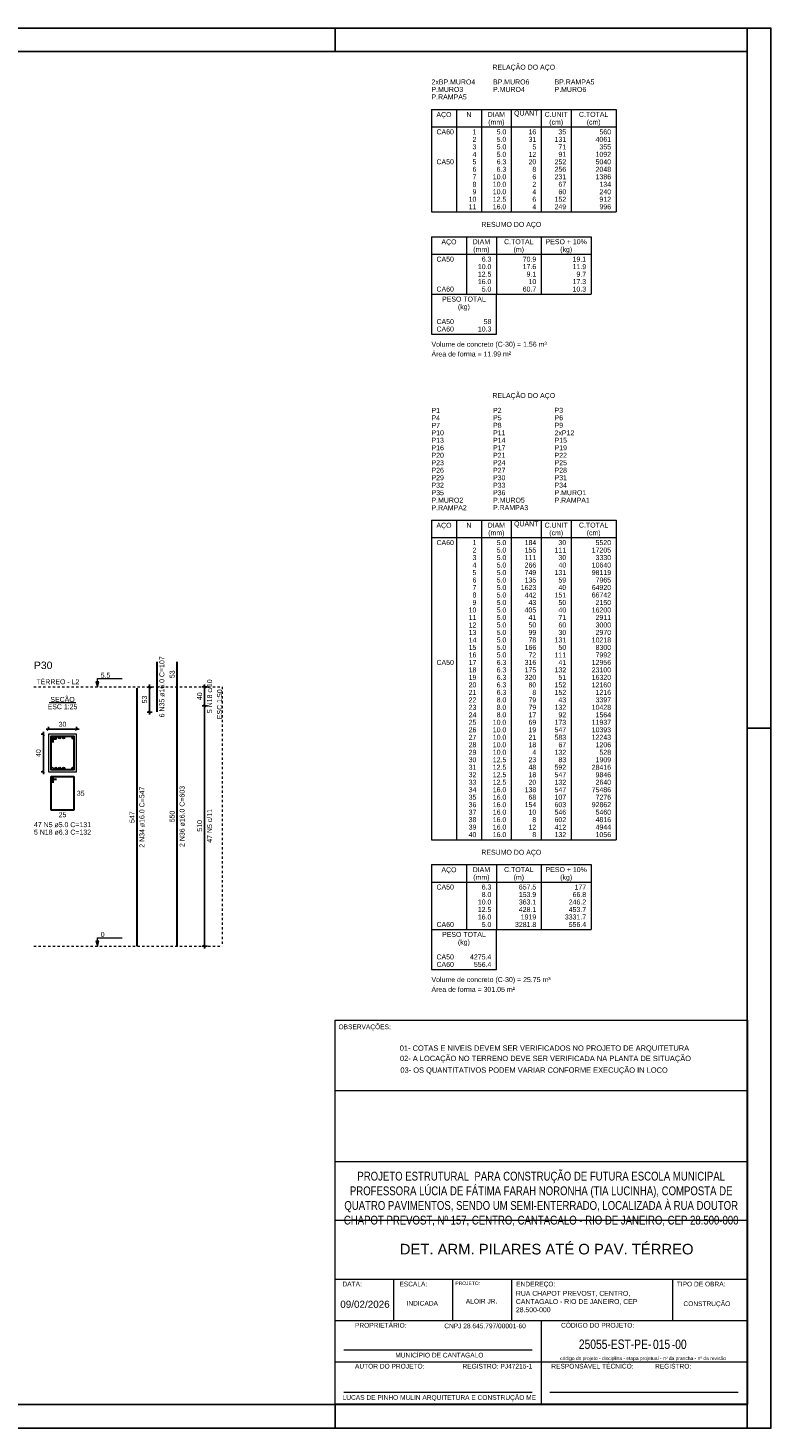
# Model space of a CAD drawing. Header units: millimetres. Extents: x 10 to 1250, y -62 to 528.
# Tile 138 of 193: x 286 to 317, y 133 to 193. Entities that reach past the tile are written whole.
import ezdxf

# ---------------------------------------------------------------- set-up
doc = ezdxf.new("R2010")
doc.units = ezdxf.units.MM
doc.header["$LTSCALE"] = 0.05
doc.linetypes.add('DOT', pattern=[6.35, 0, -6.35])
for name, color, linetype, lineweight in [('Descrição da armadura', 7, 'Continuous', 5), ('DT-Barras na forma', 2, 'Continuous', 30), ('DT-Barras no corte', 5, 'Continuous', 5), ('DT-Barras rebatidas', 2, 'Continuous', 30), ('DT-Cotas', 9, 'Continuous', 5), ('DT-Forma', 5, 'Continuous', 5), ('DT-Pontilhado', 9, 'DOT', 5), ('DT-Relação do aço', 9, 'Continuous', 5), ('DT-Textos', 7, 'Continuous', 5), ('DT-Título', 3, 'Continuous', 20), ('G-ANNO-TEXT', 231, 'Continuous', 9), ('G-ANNO-TTLB', 6, 'Continuous', 30), ('LC-Textos', 3, 'Continuous', 20), ('Textos armaduras', 7, 'Continuous', 5)]:
    doc.layers.add(name, color=color, linetype=linetype, lineweight=lineweight)
doc.layers.add('FOLHA_PADRÃO', color=7, linetype='Continuous')
doc.layers.add('G-ANNO-NPLT', color=1, linetype='Continuous')
doc.styles.add('Arial', font='arial.ttf')
doc.styles.add('Arial_1', font='arial.ttf', dxfattribs={"height": 0.238125})
doc.styles.add('Arial_2', font='arial.ttf', dxfattribs={"height": 0.25})
doc.styles.add('Arial_3', font='arial.ttf', dxfattribs={"height": 0.1})
doc.styles.add('Arial_4', font='arial.ttf', dxfattribs={"width": 0.78, "height": 0.0002})
doc.styles.add('Arial_5', font='arial.ttf', dxfattribs={"height": 0.000175})
doc.styles.get("Standard").update_dxf_attribs({"font": 'arial.ttf'})
doc.dimstyles.new('UM_25.000000', dxfattribs={"dimtxt": 0.18, "dimasz": 0.1, "dimexe": 0.1, "dimexo": 0.2, "dimgap": 0, "dimtad": 1, "dimtih": 1, "dimtoh": 1, "dimdec": 1, "dimlfac": 25, "dimzin": 0, "dimdsep": 46, "dimtxsty": 'Standard', "dimcen": 0.09, "dimdle": 0.1, "dimadec": 1, "dimazin": 2, "dimtfac": 1, "dimtdec": 4, "dimtofl": 0, "dimtmove": 0, "dimatfit": 3, "dimfxl": 1, "dimtolj": 1, "dimarcsym": 0})
doc.dimstyles.new('UM_50.000000', dxfattribs={"dimtxt": 0.18, "dimasz": 0.1, "dimexe": 0.1, "dimexo": 0.2, "dimgap": 0.1, "dimtad": 1, "dimdec": 1, "dimlfac": 50, "dimzin": 0, "dimdsep": 46, "dimtxsty": 'Standard', "dimblk": 'OBLIQUE', "dimcen": 0.09, "dimdle": 0.1, "dimadec": 1, "dimazin": 2, "dimtfac": 1, "dimtdec": 1, "dimtofl": 0, "dimtmove": 0, "dimatfit": 3, "dimldrblk": 'OBLIQUE', "dimfxl": 1, "dimtolj": 1, "dimarcsym": 1})

# ---------------------------------------------------------------- blocks, each defined once
blk = doc.blocks.new('A$Cdb4c231e')
at = {"layer": 'G-ANNO-TTLB'}
for p, q in [((17.5, 16.538), (17.5, 0.236)), ((17.5, 0.236), (0, 0.236))]:
    blk.add_line(p, q, dxfattribs=at)
at = {"layer": 'LC-Textos'}
for p, q in [((0, 0.236), (0, 16.538)), ((0, 16.538), (17.5, 16.538)), ((17.5, 13.538), (0, 13.538)), ((17.5, 13.538), (0, 13.538)), ((17.5, 10.534), (0, 10.534)), ((0, 0.236), (0, 8.874)), ((17.5, 8.034), (0, 8.034)), ((17.5, 5.534), (0, 5.534)), ((2.5, 3.784), (2.5, 5.534)), ((5, 3.784), (5, 5.534)), ((7.5, 3.784), (7.5, 5.534)), ((14.321, 5.534), (14.321, 3.784)), ((17.5, 3.784), (0, 3.784)), ((8.75, 3.784), (8.75, 0.236)), ((8.365, 2.534), (0.365, 2.534)), ((17.5, 2.034), (0, 2.034)), ((8.365, 0.736), (0.365, 0.736)), ((17.115, 0.736), (9.115, 0.736))]:
    blk.add_line(p, q, dxfattribs=at)
at = {"layer": 'G-ANNO-NPLT', "lineweight": 30, "attachment_point": 1}
for s, insert, char_height, width, style in [('\\pxqc;{\\H1.33333x;PROJETO ESTRUTURAL  PARA CONSTRUÇÃO DE FUTURA ESCOLA MUNICIPAL PROFESSORA LÚCIA DE FÁTIMA FARAH NORONHA (TIA LUCINHA), COMPOSTA DE QUATRO PAVIMENTOS, SENDO UM SEMI-ENTERRADO, LOCALIZADA À RUA DOUTOR CHAPOT PREVOST, Nº 157, CENTRO, CANTAGALO - RIO DE JANEIRO, CEP 28.500-000}', (0, 10.109), 0.279846, 17.5, 'Arial_4'), ('{\\H0.83333x;RUA CHAPOT PREVOST, CENTRO,\\PCANTAGALO - RIO DE JANEIRO, CEP\\P28.500-000}', (7.676, 5.053), 0.25, 6.64551, 'Arial_1'), ('09/02/2026', (0.221, 4.636), 0.3, 2.59747, 'Arial_2'), ('INDICADA', (3.032, 4.629), 0.2, 1.05823, 'Arial'), ('ALOIR JR.', (5.551, 4.716), 0.2, 2.49746, 'Arial'), ('CONSTRUÇÃO', (14.79, 4.609), 0.2, 1.36287, 'Arial'), ('25055-EST-PE-', (10.35, 2.991), 0.4, 4.11266, 'Arial_4'), ('-00', (14.296, 2.987), 0.4, 0.94519, 'Arial_4'), ('\\pxqc;MUNICÍPIO DE CANTAGALO', (0, 2.428), 0.2, 8.85342, 'Arial'), ('\\pxqc;LUCAS DE PINHO MULIN ARQUITETURA E CONSTRUÇÃO ME', (0, 0.63), 0.2, 8.85342, 'Arial')]:
    blk.add_mtext(s, dxfattribs=dict(at, insert=insert, char_height=char_height, width=width, style=style))
at = {"layer": 'G-ANNO-TEXT', "color": 7, "attachment_point": 1}
for s, insert, char_height, width, style in [('OBSERVAÇÕES:', (0.145, 16.358), 0.2, 2.74979, 'Arial'), ('DATA:', (0.313, 5.445), 0.2, 1.01814, 'Arial'), ('ESCALA:', (2.731, 5.445), 0.2, 1.46709, 'Arial'), ('PROJETO:', (5.106, 5.451), 0.15, 1.27468, 'Arial_5'), ('ENDEREÇO:', (7.688, 5.445), 0.2, 2.05232, 'Arial'), ('TIPO DE OBRA:', (14.509, 5.445), 0.2, 2.54937, 'Arial'), ('PROPRIETÁRIO:', (0.845, 3.694), 0.2, 2.70169, 'Arial'), ('CNPJ 28.645.797/00001-60', (4.635, 3.668), 0.2, 3.72505, 'Arial'), ('CÓDIGO DO PROJETO:', (9.595, 3.694), 0.2, 3.81603, 'Arial'), ('AUTOR DO PROJETO:       ', (0.845, 1.958), 0.2, 7.90456, 'Arial'), ('REGISTRO: PJ47215-1       ', (5.406, 1.958), 0.2, 7.90456, 'Arial'), ('RESPONSÁVEL TÉCNICO:      ', (9.179, 1.958), 0.2, 9.26657, 'Arial'), ('código do projeto - disciplina - etapa projetual - nº da prancha - nº da revisão    ', (9.556, 2.268), 0.1483, 7.26198, 'Arial'), ('REGISTRO:    ', (13.583, 1.958), 0.2, 9.26657, 'Arial')]:
    blk.add_mtext(s, dxfattribs=dict(at, insert=insert, char_height=char_height, width=width, style=style))
blk = doc.blocks.new('A1EST. 1500')
at = {"layer": 'FOLHA_PADRÃO', "color": 1, "linetype": 'Continuous'}
for p, q in [((150.008, 59.4), (0, 59.4)), ((131.5, 59.4), (131.5, 58.4)), ((149, 59.4), (149, 58.4)), ((150, 59.4), (150, 0)), ((149, 29.7), (150, 29.7)), ((131.5, 0), (131.5, 1)), ((131.5, 0), (131.5, 1)), ((149, 0), (149, 1)), ((0, 0), (150.008, 0))]:
    blk.add_line(p, q, dxfattribs=at)
at = {"layer": 'FOLHA_PADRÃO', "color": 6, "linetype": 'Continuous'}
blk.add_lwpolyline([(149, 58.4), (149, 1), (1, 1), (1, 58.4), (149, 58.4)], dxfattribs=at)
blk = doc.blocks.new('_Oblique')
at = {"color": 0, "linetype": 'ByBlock', "lineweight": -2}
blk.add_line((-0.5, -0.5), (0.5, 0.5), dxfattribs=at)
blk = doc.blocks.new('*D1695')
at = {"layer": 'Defpoints', "color": 0, "transparency": 16777216}
for p in [(286.548, 162.619), (286.336, 161.019), (286.548, 161.019)]:
    blk.add_point(p, dxfattribs=at)
at = {"layer": 'DT-Cotas', "color": 0, "lineweight": -2, "transparency": 16777216}
for p, q in [((286.348, 162.619), (286.236, 162.619)), ((286.336, 162.719), (286.336, 160.919)), ((286.348, 161.019), (286.236, 161.019))]:
    blk.add_line(p, q, dxfattribs=at)
at = {"layer": 'DT-Cotas', "color": 0, "lineweight": -2, "transparency": 16777216, "xscale": 0.1, "yscale": 0.1, "zscale": 0.1}
for p, rotation in [((286.336, 162.619), 90), ((286.336, 161.019), 270)]:
    blk.add_blockref('_Oblique', p, dxfattribs=dict(at, rotation=rotation))
at = {"layer": 'DT-Cotas', "transparency": 16777216, "insert": (286.124, 161.819), "char_height": 0.2118, "attachment_point": 5, "rotation": 90, "style": 'Arial'}
blk.add_mtext('\\A1;40', dxfattribs=at)
blk = doc.blocks.new('*D1696')
at = {"layer": 'Defpoints', "color": 0, "transparency": 16777216}
for p in [(287.748, 162.83), (286.548, 162.619), (287.748, 162.619)]:
    blk.add_point(p, dxfattribs=at)
at = {"layer": 'DT-Cotas', "color": 0, "lineweight": -2, "transparency": 16777216}
for p, q in [((286.448, 162.83), (287.848, 162.83)), ((286.548, 162.819), (286.548, 162.93)), ((287.748, 162.819), (287.748, 162.93))]:
    blk.add_line(p, q, dxfattribs=at)
at = {"layer": 'DT-Cotas', "color": 0, "lineweight": -2, "transparency": 16777216, "xscale": 0.1, "yscale": 0.1, "zscale": 0.1, "rotation": 180}
blk.add_blockref('_Oblique', (286.548, 162.83), dxfattribs=at)
at = {"layer": 'DT-Cotas', "color": 0, "lineweight": -2, "transparency": 16777216, "xscale": 0.1, "yscale": 0.1, "zscale": 0.1}
blk.add_blockref('_Oblique', (287.748, 162.83), dxfattribs=at)
at = {"layer": 'DT-Cotas', "transparency": 16777216, "insert": (287.148, 163.042), "char_height": 0.2118, "attachment_point": 5, "rotation": 0.00573, "style": 'Arial'}
blk.add_mtext('\\A1;30', dxfattribs=at)
blk = doc.blocks.new('*D1697')
at = {"layer": 'Defpoints', "color": 0, "transparency": 16777216}
for p in [(290.842, 164.623), (291.16, 164.623), (291.16, 163.563)]:
    blk.add_point(p, dxfattribs=at)
at = {"layer": 'DT-Cotas', "color": 0, "lineweight": -2, "transparency": 16777216}
for p, q in [((290.96, 164.623), (290.742, 164.623)), ((290.842, 163.463), (290.842, 164.723)), ((290.96, 163.563), (290.742, 163.563))]:
    blk.add_line(p, q, dxfattribs=at)
at = {"layer": 'DT-Cotas', "color": 0, "lineweight": -2, "transparency": 16777216, "xscale": 0.1, "yscale": 0.1, "zscale": 0.1}
for p, rotation in [((290.842, 164.623), 90), ((290.842, 163.563), 270)]:
    blk.add_blockref('_Oblique', p, dxfattribs=dict(at, rotation=rotation))
at = {"layer": 'DT-Cotas', "transparency": 16777216, "insert": (290.63, 164.093), "char_height": 0.2118, "attachment_point": 5, "rotation": 90, "style": 'Arial'}
blk.add_mtext('\\A1;53', dxfattribs=at)
blk = doc.blocks.new('*D1698')
at = {"layer": 'Defpoints', "color": 0, "transparency": 16777216}
for p in [(293.182, 163.831), (293.5, 163.831), (293.5, 153.631)]:
    blk.add_point(p, dxfattribs=at)
at = {"layer": 'DT-Cotas', "color": 0, "lineweight": -2, "transparency": 16777216}
for p, q in [((293.3, 163.831), (293.082, 163.831)), ((293.182, 153.531), (293.182, 163.931)), ((293.3, 153.631), (293.082, 153.631))]:
    blk.add_line(p, q, dxfattribs=at)
at = {"layer": 'DT-Cotas', "color": 0, "lineweight": -2, "transparency": 16777216, "xscale": 0.1, "yscale": 0.1, "zscale": 0.1}
for p, rotation in [((293.182, 163.831), 90), ((293.182, 153.631), 270)]:
    blk.add_blockref('_Oblique', p, dxfattribs=dict(at, rotation=rotation))
blk = doc.blocks.new('*D1699')
at = {"layer": 'Defpoints', "color": 0, "transparency": 16777216}
for p in [(293.182, 164.631), (293.5, 164.631), (293.5, 163.831)]:
    blk.add_point(p, dxfattribs=at)
at = {"layer": 'DT-Cotas', "color": 0, "lineweight": -2, "transparency": 16777216}
for p, q in [((293.3, 164.631), (293.082, 164.631)), ((293.182, 163.731), (293.182, 164.731)), ((293.3, 163.831), (293.082, 163.831))]:
    blk.add_line(p, q, dxfattribs=at)
at = {"layer": 'DT-Cotas', "color": 0, "lineweight": -2, "transparency": 16777216, "xscale": 0.1, "yscale": 0.1, "zscale": 0.1}
for p, rotation in [((293.182, 164.631), 90), ((293.182, 163.831), 270)]:
    blk.add_blockref('_Oblique', p, dxfattribs=dict(at, rotation=rotation))

msp = doc.modelspace()

# ---------------------------------------------------------------- linework, layer by layer
at = {"layer": 'DT-Barras na forma'}
msp.add_lwpolyline([(286.7475, 162.2687), (286.7475, 162.5187), (286.6475, 162.5187), (286.6475, 161.1187), (287.6475, 161.1187), (287.6475, 162.5187), (286.6475, 162.5187), (286.6475, 162.4187), (286.8975, 162.4187)], dxfattribs=at)
at = {"layer": 'DT-Barras no corte'}
for p, q in [((286.8072, 162.4667), (286.9224, 162.4667)), ((286.9726, 162.4667), (287.0878, 162.4667)), ((287.1379, 162.4667), (287.2531, 162.4667)), ((287.5475, 162.4187), (287.6435, 162.5147)), ((287.5475, 162.5147), (287.6435, 162.4187)), ((286.8072, 161.1707), (286.9224, 161.1707)), ((286.9726, 161.1707), (287.0878, 161.1707)), ((287.1379, 161.1707), (287.2531, 161.1707)), ((287.5475, 161.1227), (287.6435, 161.2187)), ((287.5475, 161.2187), (287.6435, 161.1227))]:
    msp.add_line(p, q, dxfattribs=at)
for centre in [(286.6995, 162.4667), (286.8648, 162.4667), (287.0302, 162.4667), (287.1955, 162.4667), (287.5955, 162.4667), (286.6995, 161.1707), (286.8648, 161.1707), (287.0302, 161.1707), (287.1955, 161.1707), (287.5955, 161.1707)]:
    msp.add_circle(centre, 0.048, dxfattribs=at)
at = {"layer": 'DT-Barras rebatidas'}
for p, q in [((291.1598, 163.5633), (291.1598, 165.6982)), ((292.017, 164.6308), (292.017, 165.6982)), ((290.3126, 153.6308), (290.3126, 164.5728)), ((292.017, 153.6308), (292.017, 164.6308)), ((286.6475, 160.7828), (286.6475, 159.4428)), ((286.6475, 160.7828), (286.6475, 160.7428)), ((286.7175, 160.8128), (286.6775, 160.8128)), ((287.6175, 160.8128), (286.6775, 160.8128)), ((286.6775, 160.7128), (286.8975, 160.7128)), ((286.7475, 160.5628), (286.7475, 160.7828)), ((287.6475, 159.4428), (287.6475, 160.7828)), ((286.6775, 159.4128), (287.6175, 159.4128))]:
    msp.add_line(p, q, dxfattribs=at)
for centre, start, end in [((286.6775, 160.7828), 90, 180), ((286.6775, 160.7828), 90, 180), ((286.6775, 160.7428), 180, 270), ((286.7175, 160.7828), 0, 90), ((287.6175, 160.7828), 0, 90), ((286.6775, 159.4428), 180, 270), ((287.6175, 159.4428), 270, 0)]:
    msp.add_arc(centre, 0.03, start, end, dxfattribs=at)
at = {"layer": 'DT-Forma'}
msp.add_lwpolyline([(286.5475, 161.0187), (287.7475, 161.0187), (287.7475, 162.6187), (286.5475, 162.6187), (286.5475, 161.0187)], close=True, dxfattribs=at)
at = {"layer": 'DT-Pontilhado', "ltscale": 0.2}
for p, q in [((285.9313, 164.6308), (293.9232, 164.6308)), ((293.9232, 164.6308), (293.9232, 153.6308)), ((285.9313, 153.6308), (293.9232, 153.6308))]:
    msp.add_line(p, q, dxfattribs=at)
at = {"layer": 'DT-Relação do aço', "linetype": 'Continuous'}
for p, q in [((302.8133, 189.1279), (310.6499, 189.1279)), ((302.8133, 189.1279), (302.8133, 184.786)), ((303.8723, 189.1279), (303.8723, 184.786)), ((304.9313, 189.1279), (304.9313, 184.786)), ((306.2021, 189.1279), (306.2021, 184.786)), ((307.4729, 189.1279), (307.4729, 184.786)), ((308.7437, 189.1279), (308.7437, 184.786)), ((310.6499, 189.1279), (310.6499, 184.786)), ((302.8133, 188.3866), (310.6499, 188.3866)), ((302.8133, 184.786), (310.6499, 184.786)), ((302.8133, 183.727), (302.8133, 181.2913)), ((302.8133, 183.727), (309.5909, 183.727)), ((304.2959, 183.727), (304.2959, 181.2913)), ((305.5667, 183.727), (305.5667, 181.2913)), ((307.4729, 183.727), (307.4729, 181.2913)), ((309.5909, 183.727), (309.5909, 181.2913)), ((302.8133, 182.9857), (309.5909, 182.9857)), ((302.8133, 181.2913), (309.5909, 181.2913)), ((302.8133, 181.2913), (302.8133, 179.5969)), ((305.5667, 179.5969), (305.5667, 181.2913)), ((302.8133, 179.5969), (305.5667, 179.5969)), ((302.8133, 171.7014), (310.6499, 171.7014)), ((302.8133, 171.7014), (302.8133, 158.1462)), ((303.8723, 171.7014), (303.8723, 158.1462)), ((304.9313, 171.7014), (304.9313, 158.1462)), ((306.2021, 171.7014), (306.2021, 158.1462)), ((307.4729, 171.7014), (307.4729, 158.1462)), ((308.7437, 171.7014), (308.7437, 158.1462)), ((310.6499, 171.7014), (310.6499, 158.1462)), ((302.8133, 170.9601), (310.6499, 170.9601)), ((302.8133, 158.1462), (310.6499, 158.1462)), ((302.8133, 157.0872), (302.8133, 154.3338)), ((302.8133, 157.0872), (309.5909, 157.0872)), ((304.2959, 157.0872), (304.2959, 154.3338)), ((305.5667, 157.0872), (305.5667, 154.3338)), ((307.4729, 157.0872), (307.4729, 154.3338)), ((309.5909, 157.0872), (309.5909, 154.3338)), ((302.8133, 156.3459), (309.5909, 156.3459)), ((302.8133, 154.3338), (309.5909, 154.3338)), ((302.8133, 154.3338), (302.8133, 152.6394)), ((305.5667, 152.6394), (305.5667, 154.3338)), ((302.8133, 152.6394), (305.5667, 152.6394))]:
    msp.add_line(p, q, dxfattribs=at)
at = {"layer": 'DT-Textos'}
msp.add_line((286.5753, 163.9636), (287.7197, 163.9636), dxfattribs=at)
for points in [[(288.6272, 164.6308), (288.6907, 164.8426), (288.5637, 164.8426), (288.6272, 164.6308), (288.6272, 164.9808), (289.6772, 164.9808)], [(288.6272, 153.6308), (288.6907, 153.8426), (288.5637, 153.8426), (288.6272, 153.6308), (288.6272, 153.9808), (289.6772, 153.9808)]]:
    msp.add_lwpolyline(points, dxfattribs=at)

# ---------------------------------------------------------------- block references
for name, p in [('A1EST. 1500', (167.22, 133.1843)), ('A$Cdb4c231e', (298.72, 133.948))]:
    msp.add_blockref(name, p)

# ---------------------------------------------------------------- texts
at = {"layer": 'Descrição da armadura', "linetype": 'Continuous', "char_height": 0.2118, "attachment_point": 8, "rotation": 90, "line_spacing_factor": 0.798, "style": 'Arial'}
for s, insert, width in [('6 N35 ø16.0 C=107', (291.4775, 164.6308), 5.194653), ('5 N18 c/10', (293.4996, 164.2307), 2.869342), ('2 N34 ø16.0 C=547', (290.6303, 159.1018), 5.194653), ('2 N36 ø16.0 C=603', (292.3347, 159.1308), 5.194653), ('47 N5 c/11', (293.4996, 158.7307), 2.869342)]:
    msp.add_mtext(s, dxfattribs=dict(at, insert=insert, width=width))
at = {"layer": 'Descrição da armadura', "linetype": 'Continuous', "char_height": 0.2118, "width": 4.8647, "attachment_point": 8, "line_spacing_factor": 0.798, "style": 'Arial'}
for s, insert in [('47 N5 ø5.0 C=131', (287.1475, 158.6715)), ('5 N18 ø6.3 C=132', (287.1475, 158.3538))]:
    msp.add_mtext(s, dxfattribs=dict(at, insert=insert))
at = {"layer": 'DT-Cotas', "linetype": 'Continuous', "char_height": 0.2118, "attachment_point": 8, "rotation": 90, "line_spacing_factor": 0.798, "style": 'Arial'}
for s, insert, width in [('40', (293.076, 164.2307), 0.659905), ('510', (293.076, 158.7307), 0.989858)]:
    msp.add_mtext(s, dxfattribs=dict(at, insert=insert, width=width))
at = {"layer": 'DT-Relação do aço', "linetype": 'Continuous', "char_height": 0.2118, "line_spacing_factor": 0.798, "style": 'Arial'}
for s, insert, width, attachment_point in [('RELAÇÃO DO AÇO', (306.7319, 190.7521), 5.340655, 8), ('2xBP.MURO4', (302.8133, 190.1869), 3.725364, 7), ('P.MURO3', (302.8133, 189.8692), 2.703062, 7), ('BP.MURO6', (305.4255, 190.1869), 3.098773, 7), ('P.MURO4', (305.4255, 189.8692), 2.703062, 7), ('BP.RAMPA5', (308.0377, 190.1869), 3.395991, 7), ('P.MURO6', (308.0377, 189.8692), 2.703062, 7), ('P.RAMPA5', (302.8133, 189.5515), 3.00028, 7), ('AÇO', (303.3429, 188.7401), 1.285627, 8), ('N', (304.4018, 188.8102), 0.428446, 8), ('DIAM', (305.5667, 188.8102), 1.483193, 8), ('QUANT', (306.8375, 188.8102), 2.076471, 8), ('C.UNIT', (308.1083, 188.8102), 1.977398, 8), ('C.TOTAL', (309.6968, 188.8102), 2.505206, 8), ('(mm)', (305.5669, 188.4231), 1.383541, 8), ('(cm)', (308.1079, 188.4231), 1.185975, 8), ('(cm)', (309.6969, 188.4231), 1.185975, 8), ('RESUMO DO AÇO', (306.2019, 184.0811), 5.109195, 8), ('AÇO', (303.5549, 183.3391), 1.285627, 8), ('DIAM', (304.9313, 183.4093), 1.483193, 8), ('C.TOTAL', (306.5198, 183.4093), 2.505206, 8), ('PESO + 10%', (308.5319, 183.4093), 3.512155, 8), ('(mm)', (304.9309, 183.0221), 1.383541, 8), ('(m)', (306.5199, 183.0221), 0.889337, 8), ('(kg)', (308.5319, 183.0221), 1.021723, 8), ('CA50', (303.0251, 182.668), 1.484062, 7), ('10.0', (305.3549, 182.3503), 1.154689, 9), ('6.3', (305.3549, 182.668), 0.824737, 9), ('70.9', (307.2611, 182.668), 1.154689, 9), ('17.6', (307.2611, 182.3503), 1.154689, 9), ('19.1', (309.3791, 182.668), 1.154689, 9), ('11.9', (309.3791, 182.3503), 1.154689, 9), ('12.5', (305.3549, 182.0326), 1.154689, 9), ('16.0', (305.3549, 181.7149), 1.154689, 9), ('9.1', (307.2611, 182.0326), 0.824737, 9), ('10', (307.2611, 181.7149), 0.659905, 9), ('17.3', (309.3791, 181.7149), 1.154689, 9), ('9.7', (309.3791, 182.0326), 0.824737, 9), ('CA60', (303.0251, 181.3972), 1.484062, 7), ('PESO TOTAL', (304.19, 180.9736), 3.725364, 8), ('5.0', (305.3549, 181.3972), 0.824737, 9), ('60.7', (307.2611, 181.3972), 1.154689, 9), ('10.3', (309.3791, 181.3972), 1.154689, 9), ('(kg)', (304.1899, 180.5861), 1.021723, 8), ('CA50', (303.0251, 180.0205), 1.484062, 7), ('CA60', (303.0251, 179.7028), 1.484062, 7), ('10.3', (305.3549, 179.7028), 1.154689, 9), ('58', (305.3549, 180.0205), 0.659905, 9), ('Volume de concreto (C-30) = 1.56 m³', (302.8129, 178.9971), 9.809933, 7), ('Área de forma = 11.99 m²', (302.8133, 178.6438), 6.776629, 7), ('RELAÇÃO DO AÇO', (306.7319, 176.8203), 5.340655, 8), ('P1', (302.8133, 176.2551), 0.725664, 7), ('P2', (305.4255, 176.2551), 0.725664, 7), ('P3', (308.0377, 176.2551), 0.725664, 7), ('P4', (302.8133, 175.9374), 0.725664, 7), ('P7', (302.8133, 175.6197), 0.725664, 7), ('P5', (305.4255, 175.9374), 0.725664, 7), ('P8', (305.4255, 175.6197), 0.725664, 7), ('P6', (308.0377, 175.9374), 0.725664, 7), ('P9', (308.0377, 175.6197), 0.725664, 7), ('P10', (302.8133, 175.302), 1.055616, 7), ('P13', (302.8133, 174.9843), 1.055616, 7), ('P11', (305.4255, 175.302), 1.055616, 7), ('P14', (305.4255, 174.9843), 1.055616, 7), ('2xP12', (308.0377, 175.302), 1.682208, 7), ('P15', (308.0377, 174.9843), 1.055616, 7), ('P16', (302.8133, 174.6666), 1.055616, 7), ('P17', (305.4255, 174.6666), 1.055616, 7), ('P19', (308.0377, 174.6666), 1.055616, 7), ('P20', (302.8133, 174.3489), 1.055616, 7), ('P23', (302.8133, 174.0312), 1.055616, 7), ('P21', (305.4255, 174.3489), 1.055616, 7), ('P24', (305.4255, 174.0312), 1.055616, 7), ('P22', (308.0377, 174.3489), 1.055616, 7), ('P25', (308.0377, 174.0312), 1.055616, 7), ('P26', (302.8133, 173.7135), 1.055616, 7), ('P29', (302.8133, 173.3958), 1.055616, 7), ('P27', (305.4255, 173.7135), 1.055616, 7), ('P30', (305.4255, 173.3958), 1.055616, 7), ('P28', (308.0377, 173.7135), 1.055616, 7), ('P31', (308.0377, 173.3958), 1.055616, 7), ('P32', (302.8133, 173.0781), 1.055616, 7), ('P35', (302.8133, 172.7604), 1.055616, 7), ('P33', (305.4255, 173.0781), 1.055616, 7), ('P36', (305.4255, 172.7604), 1.055616, 7), ('P34', (308.0377, 173.0781), 1.055616, 7), ('P.MURO1', (308.0377, 172.7604), 2.703062, 7), ('P.MURO2', (302.8133, 172.4427), 2.703062, 7), ('P.RAMPA2', (302.8133, 172.125), 3.00028, 7), ('P.MURO5', (305.4255, 172.4427), 2.703062, 7), ('P.RAMPA3', (305.4255, 172.125), 3.00028, 7), ('P.RAMPA1', (308.0377, 172.4427), 3.00028, 7), ('AÇO', (303.3429, 171.3143), 1.285627, 8), ('N', (304.4018, 171.3837), 0.428446, 8), ('(mm)', (305.5669, 170.9963), 1.383541, 8), ('DIAM', (305.5667, 171.3837), 1.483193, 8), ('QUANT', (306.8375, 171.3837), 2.076471, 8), ('C.UNIT', (308.1083, 171.3837), 1.977398, 8), ('(cm)', (308.1079, 170.9963), 1.185975, 8), ('C.TOTAL', (309.6968, 171.3837), 2.505206, 8), ('(cm)', (309.6969, 170.9963), 1.185975, 8), ('RESUMO DO AÇO', (306.2019, 157.4413), 5.109195, 8), ('AÇO', (303.5549, 156.6993), 1.285627, 8), ('DIAM', (304.9313, 156.7695), 1.483193, 8), ('C.TOTAL', (306.5198, 156.7695), 2.505206, 8), ('PESO + 10%', (308.5319, 156.7695), 3.512155, 8), ('CA50', (303.0251, 156.0282), 1.484062, 7), ('(mm)', (304.9309, 156.3823), 1.383541, 8), ('6.3', (305.3549, 156.0282), 0.824737, 9), ('(m)', (306.5199, 156.3823), 0.889337, 8), ('657.5', (307.2611, 156.0282), 1.484642, 9), ('(kg)', (308.5319, 156.3823), 1.021723, 8), ('177', (309.3791, 156.0282), 0.989858, 9), ('10.0', (305.3549, 155.3928), 1.154689, 9), ('8.0', (305.3549, 155.7105), 0.824737, 9), ('363.1', (307.2611, 155.3928), 1.484642, 9), ('153.9', (307.2611, 155.7105), 1.484642, 9), ('246.2', (309.3791, 155.3928), 1.484642, 9), ('66.8', (309.3791, 155.7105), 1.154689, 9), ('12.5', (305.3549, 155.0751), 1.154689, 9), ('16.0', (305.3549, 154.7574), 1.154689, 9), ('428.1', (307.2611, 155.0751), 1.484642, 9), ('1919', (307.2611, 154.7574), 1.31981, 9), ('3331.7', (309.3791, 154.7574), 1.814594, 9), ('453.7', (309.3791, 155.0751), 1.484642, 9), ('CA60', (303.0251, 154.4397), 1.484062, 7), ('5.0', (305.3549, 154.4397), 0.824737, 9), ('3281.8', (307.2611, 154.4397), 1.814594, 9), ('556.4', (309.3791, 154.4397), 1.484642, 9), ('PESO TOTAL', (304.19, 154.0161), 3.725364, 8), ('(kg)', (304.1899, 153.6283), 1.021723, 8), ('CA50', (303.0251, 153.063), 1.484062, 7), ('4275.4', (305.3549, 153.063), 1.814594, 9), ('CA60', (303.0251, 152.7453), 1.484062, 7), ('556.4', (305.3549, 152.7453), 1.484642, 9), ('Volume de concreto (C-30) = 25.75 m³', (302.8129, 152.0403), 10.139886, 7), ('Área de forma = 301.05 m²', (302.8133, 151.6863), 7.106582, 7)]:
    msp.add_mtext(s, dxfattribs=dict(at, insert=insert, width=width, attachment_point=attachment_point))
at = {"layer": 'DT-Relação do aço', "color": 9, "linetype": 'Continuous', "char_height": 0.2118, "line_spacing_factor": 0.798, "style": 'Arial'}
for s, insert, width, attachment_point in [('CA60', (303.0251, 188.0689), 1.484062, 7), ('1', (304.7195, 188.0689), 0.329953, 9), ('5.0', (305.9903, 188.0689), 0.824737, 9), ('16', (307.2611, 188.0689), 0.659905, 9), ('35', (308.5319, 188.0689), 0.659905, 9), ('560', (310.4381, 188.0689), 0.989858, 9), ('3', (304.7195, 187.4335), 0.329953, 9), ('2', (304.7195, 187.7512), 0.329953, 9), ('5.0', (305.9903, 187.7512), 0.824737, 9), ('5.0', (305.9903, 187.4335), 0.824737, 9), ('31', (307.2611, 187.7512), 0.659905, 9), ('5', (307.2611, 187.4335), 0.329953, 9), ('131', (308.5319, 187.7512), 0.989858, 9), ('71', (308.5319, 187.4335), 0.659905, 9), ('4061', (310.4381, 187.7512), 1.31981, 9), ('355', (310.4381, 187.4335), 0.989858, 9), ('4', (304.7195, 187.1158), 0.329953, 9), ('5.0', (305.9903, 187.1158), 0.824737, 9), ('12', (307.2611, 187.1158), 0.659905, 9), ('91', (308.5319, 187.1158), 0.659905, 9), ('1092', (310.4381, 187.1158), 1.31981, 9), ('CA50', (303.0251, 186.7981), 1.484062, 7), ('5', (304.7195, 186.7981), 0.329953, 9), ('6', (304.7195, 186.4804), 0.329953, 9), ('6.3', (305.9903, 186.7981), 0.824737, 9), ('6.3', (305.9903, 186.4804), 0.824737, 9), ('20', (307.2611, 186.7981), 0.659905, 9), ('8', (307.2611, 186.4804), 0.329953, 9), ('252', (308.5319, 186.7981), 0.989858, 9), ('256', (308.5319, 186.4804), 0.989858, 9), ('5040', (310.4381, 186.7981), 1.31981, 9), ('2048', (310.4381, 186.4804), 1.31981, 9), ('8', (304.7195, 185.845), 0.329953, 9), ('7', (304.7195, 186.1627), 0.329953, 9), ('10.0', (305.9903, 186.1627), 1.154689, 9), ('10.0', (305.9903, 185.845), 1.154689, 9), ('2', (307.2611, 185.845), 0.329953, 9), ('6', (307.2611, 186.1627), 0.329953, 9), ('231', (308.5319, 186.1627), 0.989858, 9), ('67', (308.5319, 185.845), 0.659905, 9), ('1386', (310.4381, 186.1627), 1.31981, 9), ('134', (310.4381, 185.845), 0.989858, 9), ('10', (304.7195, 185.2096), 0.659905, 9), ('9', (304.7195, 185.5273), 0.329953, 9), ('10.0', (305.9903, 185.5273), 1.154689, 9), ('12.5', (305.9903, 185.2096), 1.154689, 9), ('4', (307.2611, 185.5273), 0.329953, 9), ('6', (307.2611, 185.2096), 0.329953, 9), ('152', (308.5319, 185.2096), 0.989858, 9), ('60', (308.5319, 185.5273), 0.659905, 9), ('240', (310.4381, 185.5273), 0.989858, 9), ('912', (310.4381, 185.2096), 0.989858, 9), ('11', (304.7195, 184.8919), 0.659905, 9), ('16.0', (305.9903, 184.8919), 1.154689, 9), ('4', (307.2611, 184.8919), 0.329953, 9), ('249', (308.5319, 184.8919), 0.989858, 9), ('996', (310.4381, 184.8919), 0.989858, 9), ('CA60', (303.0251, 170.6424), 1.484062, 7), ('2', (304.7195, 170.3247), 0.329953, 9), ('1', (304.7195, 170.6424), 0.329953, 9), ('5.0', (305.9903, 170.6424), 0.824737, 9), ('5.0', (305.9903, 170.3247), 0.824737, 9), ('184', (307.2611, 170.6424), 0.989858, 9), ('155', (307.2611, 170.3247), 0.989858, 9), ('111', (308.5319, 170.3247), 0.989858, 9), ('30', (308.5319, 170.6424), 0.659905, 9), ('17205', (310.4381, 170.3247), 1.649763, 9), ('5520', (310.4381, 170.6424), 1.31981, 9), ('4', (304.7195, 169.6893), 0.329953, 9), ('3', (304.7195, 170.007), 0.329953, 9), ('5.0', (305.9903, 170.007), 0.824737, 9), ('5.0', (305.9903, 169.6893), 0.824737, 9), ('266', (307.2611, 169.6893), 0.989858, 9), ('111', (307.2611, 170.007), 0.989858, 9), ('40', (308.5319, 169.6893), 0.659905, 9), ('30', (308.5319, 170.007), 0.659905, 9), ('10640', (310.4381, 169.6893), 1.649763, 9), ('3330', (310.4381, 170.007), 1.31981, 9), ('5', (304.7195, 169.3716), 0.329953, 9), ('6', (304.7195, 169.0539), 0.329953, 9), ('5.0', (305.9903, 169.3716), 0.824737, 9), ('5.0', (305.9903, 169.0539), 0.824737, 9), ('749', (307.2611, 169.3716), 0.989858, 9), ('135', (307.2611, 169.0539), 0.989858, 9), ('131', (308.5319, 169.3716), 0.989858, 9), ('59', (308.5319, 169.0539), 0.659905, 9), ('98119', (310.4381, 169.3716), 1.649763, 9), ('7965', (310.4381, 169.0539), 1.31981, 9), ('8', (304.7195, 168.4185), 0.329953, 9), ('7', (304.7195, 168.7362), 0.329953, 9), ('5.0', (305.9903, 168.7362), 0.824737, 9), ('5.0', (305.9903, 168.4185), 0.824737, 9), ('1623', (307.2611, 168.7362), 1.31981, 9), ('442', (307.2611, 168.4185), 0.989858, 9), ('151', (308.5319, 168.4185), 0.989858, 9), ('40', (308.5319, 168.7362), 0.659905, 9), ('64920', (310.4381, 168.7362), 1.649763, 9), ('66742', (310.4381, 168.4185), 1.649763, 9), ('9', (304.7195, 168.1008), 0.329953, 9), ('5.0', (305.9903, 168.1008), 0.824737, 9), ('43', (307.2611, 168.1008), 0.659905, 9), ('50', (308.5319, 168.1008), 0.659905, 9), ('2150', (310.4381, 168.1008), 1.31981, 9), ('10', (304.7195, 167.7831), 0.659905, 9), ('11', (304.7195, 167.4654), 0.659905, 9), ('5.0', (305.9903, 167.7831), 0.824737, 9), ('5.0', (305.9903, 167.4654), 0.824737, 9), ('405', (307.2611, 167.7831), 0.989858, 9), ('41', (307.2611, 167.4654), 0.659905, 9), ('40', (308.5319, 167.7831), 0.659905, 9), ('71', (308.5319, 167.4654), 0.659905, 9), ('16200', (310.4381, 167.7831), 1.649763, 9), ('2911', (310.4381, 167.4654), 1.31981, 9), ('12', (304.7195, 167.1477), 0.659905, 9), ('13', (304.7195, 166.83), 0.659905, 9), ('5.0', (305.9903, 167.1477), 0.824737, 9), ('5.0', (305.9903, 166.83), 0.824737, 9), ('50', (307.2611, 167.1477), 0.659905, 9), ('99', (307.2611, 166.83), 0.659905, 9), ('30', (308.5319, 166.83), 0.659905, 9), ('60', (308.5319, 167.1477), 0.659905, 9), ('3000', (310.4381, 167.1477), 1.31981, 9), ('2970', (310.4381, 166.83), 1.31981, 9), ('14', (304.7195, 166.5123), 0.659905, 9), ('15', (304.7195, 166.1946), 0.659905, 9), ('5.0', (305.9903, 166.5123), 0.824737, 9), ('5.0', (305.9903, 166.1946), 0.824737, 9), ('166', (307.2611, 166.1946), 0.989858, 9), ('78', (307.2611, 166.5123), 0.659905, 9), ('131', (308.5319, 166.5123), 0.989858, 9), ('50', (308.5319, 166.1946), 0.659905, 9), ('10218', (310.4381, 166.5123), 1.649763, 9), ('8300', (310.4381, 166.1946), 1.31981, 9), ('CA50', (303.0251, 165.5592), 1.484062, 7), ('16', (304.7195, 165.8769), 0.659905, 9), ('17', (304.7195, 165.5592), 0.659905, 9), ('5.0', (305.9903, 165.8769), 0.824737, 9), ('6.3', (305.9903, 165.5592), 0.824737, 9), ('316', (307.2611, 165.5592), 0.989858, 9), ('72', (307.2611, 165.8769), 0.659905, 9), ('111', (308.5319, 165.8769), 0.989858, 9), ('41', (308.5319, 165.5592), 0.659905, 9), ('12956', (310.4381, 165.5592), 1.649763, 9), ('7992', (310.4381, 165.8769), 1.31981, 9), ('18', (304.7195, 165.2415), 0.659905, 9), ('19', (304.7195, 164.9238), 0.659905, 9), ('6.3', (305.9903, 165.2415), 0.824737, 9), ('6.3', (305.9903, 164.9238), 0.824737, 9), ('320', (307.2611, 164.9238), 0.989858, 9), ('175', (307.2611, 165.2415), 0.989858, 9), ('132', (308.5319, 165.2415), 0.989858, 9), ('51', (308.5319, 164.9238), 0.659905, 9), ('23100', (310.4381, 165.2415), 1.649763, 9), ('16320', (310.4381, 164.9238), 1.649763, 9), ('20', (304.7195, 164.6061), 0.659905, 9), ('21', (304.7195, 164.2884), 0.659905, 9), ('6.3', (305.9903, 164.6061), 0.824737, 9), ('6.3', (305.9903, 164.2884), 0.824737, 9), ('80', (307.2611, 164.6061), 0.659905, 9), ('8', (307.2611, 164.2884), 0.329953, 9), ('152', (308.5319, 164.6061), 0.989858, 9), ('152', (308.5319, 164.2884), 0.989858, 9), ('12160', (310.4381, 164.6061), 1.649763, 9), ('1216', (310.4381, 164.2884), 1.31981, 9), ('22', (304.7195, 163.9707), 0.659905, 9), ('8.0', (305.9903, 163.9707), 0.824737, 9), ('79', (307.2611, 163.9707), 0.659905, 9), ('43', (308.5319, 163.9707), 0.659905, 9), ('3397', (310.4381, 163.9707), 1.31981, 9), ('23', (304.7195, 163.653), 0.659905, 9), ('24', (304.7195, 163.3353), 0.659905, 9), ('8.0', (305.9903, 163.653), 0.824737, 9), ('8.0', (305.9903, 163.3353), 0.824737, 9), ('79', (307.2611, 163.653), 0.659905, 9), ('17', (307.2611, 163.3353), 0.659905, 9), ('132', (308.5319, 163.653), 0.989858, 9), ('92', (308.5319, 163.3353), 0.659905, 9), ('10428', (310.4381, 163.653), 1.649763, 9), ('1564', (310.4381, 163.3353), 1.31981, 9), ('25', (304.7195, 163.0176), 0.659905, 9), ('26', (304.7195, 162.6999), 0.659905, 9), ('10.0', (305.9903, 163.0176), 1.154689, 9), ('10.0', (305.9903, 162.6999), 1.154689, 9), ('69', (307.2611, 163.0176), 0.659905, 9), ('19', (307.2611, 162.6999), 0.659905, 9), ('547', (308.5319, 162.6999), 0.989858, 9), ('173', (308.5319, 163.0176), 0.989858, 9), ('11937', (310.4381, 163.0176), 1.649763, 9), ('10393', (310.4381, 162.6999), 1.649763, 9), ('27', (304.7195, 162.3822), 0.659905, 9), ('28', (304.7195, 162.0645), 0.659905, 9), ('10.0', (305.9903, 162.3822), 1.154689, 9), ('10.0', (305.9903, 162.0645), 1.154689, 9), ('21', (307.2611, 162.3822), 0.659905, 9), ('18', (307.2611, 162.0645), 0.659905, 9), ('583', (308.5319, 162.3822), 0.989858, 9), ('67', (308.5319, 162.0645), 0.659905, 9), ('12243', (310.4381, 162.3822), 1.649763, 9), ('1206', (310.4381, 162.0645), 1.31981, 9), ('30', (304.7195, 161.4291), 0.659905, 9), ('29', (304.7195, 161.7468), 0.659905, 9), ('10.0', (305.9903, 161.7468), 1.154689, 9), ('12.5', (305.9903, 161.4291), 1.154689, 9), ('23', (307.2611, 161.4291), 0.659905, 9), ('4', (307.2611, 161.7468), 0.329953, 9), ('132', (308.5319, 161.7468), 0.989858, 9), ('83', (308.5319, 161.4291), 0.659905, 9), ('1909', (310.4381, 161.4291), 1.31981, 9), ('528', (310.4381, 161.7468), 0.989858, 9), ('31', (304.7195, 161.1114), 0.659905, 9), ('32', (304.7195, 160.7937), 0.659905, 9), ('12.5', (305.9903, 161.1114), 1.154689, 9), ('12.5', (305.9903, 160.7937), 1.154689, 9), ('48', (307.2611, 161.1114), 0.659905, 9), ('18', (307.2611, 160.7937), 0.659905, 9), ('592', (308.5319, 161.1114), 0.989858, 9), ('547', (308.5319, 160.7937), 0.989858, 9), ('28416', (310.4381, 161.1114), 1.649763, 9), ('9846', (310.4381, 160.7937), 1.31981, 9), ('33', (304.7195, 160.476), 0.659905, 9), ('34', (304.7195, 160.1583), 0.659905, 9), ('12.5', (305.9903, 160.476), 1.154689, 9), ('16.0', (305.9903, 160.1583), 1.154689, 9), ('138', (307.2611, 160.1583), 0.989858, 9), ('20', (307.2611, 160.476), 0.659905, 9), ('547', (308.5319, 160.1583), 0.989858, 9), ('132', (308.5319, 160.476), 0.989858, 9), ('75486', (310.4381, 160.1583), 1.649763, 9), ('2640', (310.4381, 160.476), 1.31981, 9), ('35', (304.7195, 159.8406), 0.659905, 9), ('36', (304.7195, 159.5229), 0.659905, 9), ('16.0', (305.9903, 159.8406), 1.154689, 9), ('16.0', (305.9903, 159.5229), 1.154689, 9), ('154', (307.2611, 159.5229), 0.989858, 9), ('68', (307.2611, 159.8406), 0.659905, 9), ('603', (308.5319, 159.5229), 0.989858, 9), ('107', (308.5319, 159.8406), 0.989858, 9), ('92862', (310.4381, 159.5229), 1.649763, 9), ('7276', (310.4381, 159.8406), 1.31981, 9), ('37', (304.7195, 159.2052), 0.659905, 9), ('16.0', (305.9903, 159.2052), 1.154689, 9), ('10', (307.2611, 159.2052), 0.659905, 9), ('546', (308.5319, 159.2052), 0.989858, 9), ('5460', (310.4381, 159.2052), 1.31981, 9), ('38', (304.7195, 158.8875), 0.659905, 9), ('39', (304.7195, 158.5698), 0.659905, 9), ('16.0', (305.9903, 158.8875), 1.154689, 9), ('16.0', (305.9903, 158.5698), 1.154689, 9), ('12', (307.2611, 158.5698), 0.659905, 9), ('8', (307.2611, 158.8875), 0.329953, 9), ('412', (308.5319, 158.5698), 0.989858, 9), ('602', (308.5319, 158.8875), 0.989858, 9), ('4816', (310.4381, 158.8875), 1.31981, 9), ('4944', (310.4381, 158.5698), 1.31981, 9), ('40', (304.7195, 158.2521), 0.659905, 9), ('16.0', (305.9903, 158.2521), 1.154689, 9), ('8', (307.2611, 158.2521), 0.329953, 9), ('132', (308.5319, 158.2521), 0.989858, 9), ('1056', (310.4381, 158.2521), 1.31981, 9)]:
    msp.add_mtext(s, dxfattribs=dict(at, insert=insert, width=width, attachment_point=attachment_point))
at = {"layer": 'DT-Textos', "char_height": 0.2118, "attachment_point": 7, "line_spacing_factor": 0.798, "style": 'Arial'}
for s, insert, width in [('5.5', (288.7672, 165.0158), 0.814533), ('0', (288.7672, 154.0158), 0.325871)]:
    msp.add_mtext(s, dxfattribs=dict(at, insert=insert, width=width))
at = {"layer": 'DT-Textos', "linetype": 'Continuous', "char_height": 0.2118, "line_spacing_factor": 0.798, "style": 'Arial'}
for s, insert, width, attachment_point in [('TÉRREO - L2', (286.0372, 164.7367), 3.614044, 7), ('ESC 1:25', (287.1475, 163.6777), 2.507973, 8), ('SEÇÃO', (287.1478, 163.9253), 2.051353, 8)]:
    msp.add_mtext(s, dxfattribs=dict(at, insert=insert, width=width, attachment_point=attachment_point))
at = {"layer": 'DT-Textos', "linetype": 'Continuous', "insert": (293.9232, 164.5249), "char_height": 0.2118, "width": 2.507973, "attachment_point": 9, "rotation": 90, "line_spacing_factor": 0.798, "style": 'Arial'}
msp.add_mtext('ESC 1:50', dxfattribs=at)
at = {"layer": 'DT-Título', "linetype": 'Continuous', "insert": (285.9313, 165.3805), "char_height": 0.3177, "width": 1.737595, "attachment_point": 7, "line_spacing_factor": 0.798, "style": 'Arial'}
msp.add_mtext('P30', dxfattribs=at)
at = {"layer": 'FOLHA_PADRÃO', "color": 3, "style": 'Arial'}
for s, p in [('01- COTAS E NIVEIS DEVEM SER VERIFICADOS NO PROJETO DE ARQUITETURA', (301.4648, 149.1892)), ('02- A LOCAÇÃO NO TERRENO DEVE SER VERIFICADA NA PLANTA DE SITUAÇÃO', (301.4731, 148.7523)), ('03- OS QUANTITATIVOS PODEM VARIAR CONFORME EXECUÇÃO IN LOCO', (301.4925, 148.2561))]:
    msp.add_text(s, height=0.2268, dxfattribs=at).set_placement(p)
at = {"layer": 'G-ANNO-NPLT', "lineweight": 30, "attachment_point": 1}
for s, insert, char_height, width, style in [('\\pxqc;DET. ARM. PILARES ATÉ O PAV. TÉRREO ', (301.3964, 140.9984), 0.45, 12.611534, 'Arial_3'), ('015', (312.2172, 136.9351), 0.4, 0.94519, 'Arial_4')]:
    msp.add_mtext(s, dxfattribs=dict(at, insert=insert, char_height=char_height, width=width, style=style))
at = {"layer": 'Textos armaduras', "linetype": 'Continuous', "char_height": 0.2118, "attachment_point": 7, "rotation": 90, "line_spacing_factor": 0.798, "style": 'Arial'}
for s, insert, width in [('53', (291.9111, 164.9995), 0.659905), ('547', (290.2067, 158.8543), 0.989858), ('550', (291.9111, 158.8833), 0.989858)]:
    msp.add_mtext(s, dxfattribs=dict(at, insert=insert, width=width))
at = {"layer": 'Textos armaduras', "linetype": 'Continuous', "char_height": 0.2118, "width": 0.659905, "attachment_point": 7, "line_spacing_factor": 0.798, "style": 'Arial'}
for s, insert in [('35', (287.7534, 160.0069)), ('25', (286.9825, 159.0951))]:
    msp.add_mtext(s, dxfattribs=dict(at, insert=insert))

# ---------------------------------------------------------------- dimensions: what is measured, and where the dimension line sits
at = {"layer": 'DT-Cotas'}
for base, p1, p2, dimstyle, override, picture, middle in [((290.8421, 164.6233), (291.1598, 163.5633), (291.1598, 164.6233), 'UM_50.000000', {"dimtxt": 0.2118, "dimasz": 0.1, "dimexe": 0.1, "dimexo": 0.2, "dimtad": 1, "dimtih": 0, "dimtoh": 0, "dimdec": 1, "dimlfac": 50, "dimzin": 8, "dimtxsty": 'Arial', "dimblk": 'Oblique', "dimblk1": 'Oblique', "dimblk2": 'Oblique', "dimsah": 1, "dimdle": 0.1, "dimse1": 0, "dimse2": 0, "dimclrt": 256, "dimadec": 1, "dimazin": 3, "dimtmove": 2, "dimldrblk": 'Oblique'}, '*D1697', (290.6303, 164.0933)), ((286.3357, 161.0187), (286.5475, 162.6187), (286.5475, 161.0187), 'UM_25.000000', {"dimtxt": 0.2118, "dimasz": 0.1, "dimexe": 0.1, "dimexo": 0.2, "dimtad": 1, "dimtih": 0, "dimtoh": 0, "dimdec": 1, "dimlfac": 25, "dimzin": 8, "dimtxsty": 'Arial', "dimblk": 'Oblique', "dimblk1": 'Oblique', "dimblk2": 'Oblique', "dimsah": 1, "dimdle": 0.1, "dimse1": 0, "dimse2": 0, "dimclrt": 256, "dimadec": 1, "dimazin": 3, "dimtmove": 2, "dimldrblk": 'Oblique'}, '*D1695', (286.1239, 161.8187))]:
    dim = msp.add_linear_dim(base=base, p1=p1, p2=p2, angle=90, dimstyle=dimstyle, override=override, dxfattribs=at)
    dim.commit()
    dim.dimension.update_dxf_attribs({"geometry": picture, "text_midpoint": middle, "dimtype": 160, "text_rotation": 90})
for base, p1, p2, picture, middle in [((293.1819, 164.6308), (293.4996, 163.8307), (293.4996, 164.6308), '*D1699', (292.9701, 164.2307)), ((293.1819, 163.8307), (293.4996, 153.6308), (293.4996, 163.8307), '*D1698', (292.9701, 158.7307))]:
    dim = msp.add_linear_dim(base=base, p1=p1, p2=p2, angle=90, text=' ', dimstyle='UM_50.000000', override={"dimtxt": 0.2118, "dimasz": 0.1, "dimexe": 0.1, "dimexo": 0.2, "dimtad": 1, "dimtih": 0, "dimtoh": 0, "dimdec": 1, "dimlfac": 50, "dimzin": 8, "dimtxsty": 'Arial', "dimblk": 'Oblique', "dimblk1": 'Oblique', "dimblk2": 'Oblique', "dimsah": 1, "dimdle": 0.1, "dimse1": 0, "dimse2": 0, "dimclrt": 256, "dimadec": 1, "dimazin": 3, "dimtmove": 2, "dimldrblk": 'Oblique'}, dxfattribs=at)
    dim.commit()
    dim.dimension.update_dxf_attribs({"geometry": picture, "text_midpoint": middle, "dimtype": 160, "text_rotation": 90})
dim = msp.add_linear_dim(base=(287.7475, 162.8305), p1=(286.5475, 162.6187), p2=(287.7475, 162.6187), dimstyle='UM_25.000000', override={"dimtxt": 0.2118, "dimasz": 0.1, "dimexe": 0.1, "dimexo": 0.2, "dimtad": 1, "dimtih": 0, "dimtoh": 0, "dimdec": 1, "dimlfac": 25, "dimzin": 8, "dimtxsty": 'Arial', "dimblk": 'Oblique', "dimblk1": 'Oblique', "dimblk2": 'Oblique', "dimsah": 1, "dimdle": 0.1, "dimse1": 0, "dimse2": 0, "dimclrt": 256, "dimadec": 1, "dimazin": 3, "dimtmove": 2, "dimldrblk": 'Oblique'}, dxfattribs=at)
dim.commit()
dim.dimension.update_dxf_attribs({"geometry": '*D1696', "text_midpoint": (287.1475, 163.0423), "dimtype": 160, "text_rotation": 0.00573})

doc.saveas('drawing.dxf')
